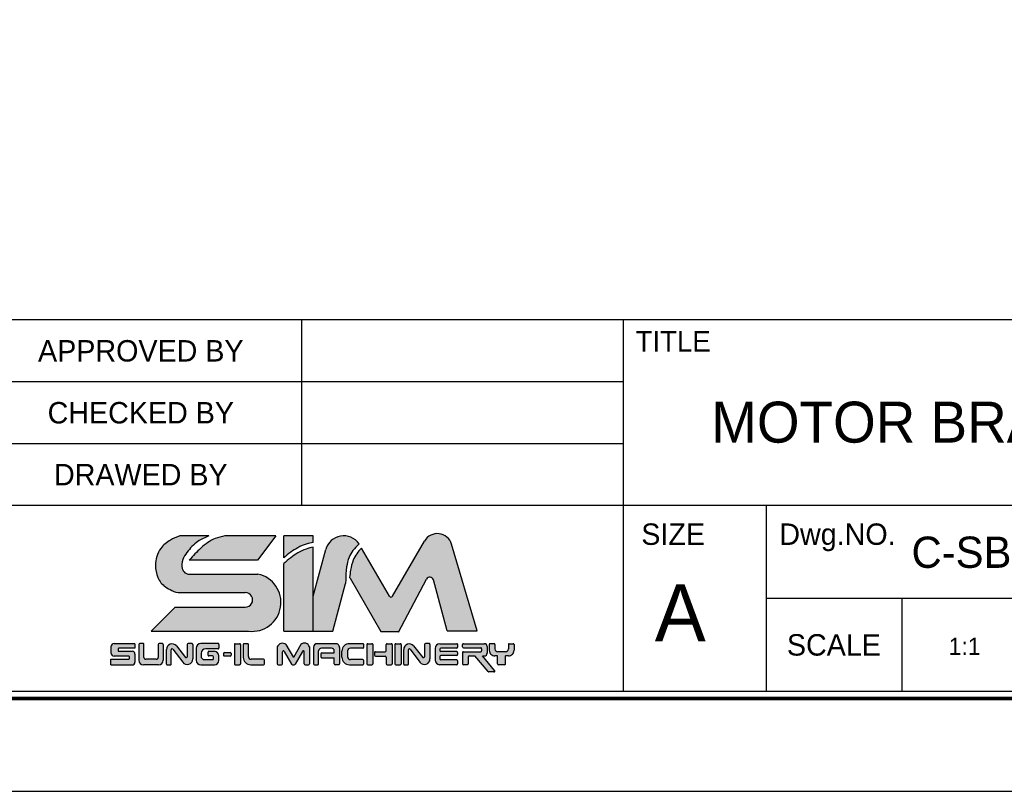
# Model space of a CAD drawing. Header units: millimetres. Extents: x 1047 to 1544, y 653 to 1004.
# Tile 3 of 6: x 1363 to 1478, y 653 to 743. Entities that reach past the tile are written whole.
import ezdxf
from ezdxf.enums import TextEntityAlignment as Align

# ---------------------------------------------------------------- set-up
doc = ezdxf.new("R2010")
doc.units = ezdxf.units.MM
doc.layers.add('Z5', color=7, linetype='Continuous')
doc.layers.add('Z7', color=7, linetype='Continuous')

# ---------------------------------------------------------------- blocks, each defined once
blk = doc.blocks.new('란표제')
h = blk.add_hatch(color=8)
h.dxf.hatch_style = 1
edge = h.paths.add_edge_path()
edge.add_spline(control_points=[(211.586712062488, 14.73767623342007), (211.5979655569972, 15.05995682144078), (211.6173841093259, 15.61607052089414), (211.7789107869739, 16.3460245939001), (212.0883945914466, 16.90037927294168), (212.3712800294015, 17.17334599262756), (212.5211611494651, 17.31797188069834)], knot_values=[0, 0, 0, 0, 0.7435831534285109, 1.283095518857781, 1.707763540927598, 2.186317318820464, 2.186317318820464, 2.186317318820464, 2.186317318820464], degree=3, periodic=0)
edge.add_arc((211.4478182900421, 16.58453128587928), 1.300000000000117, 34.34572044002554, 164.9999999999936)
edge.add_line((210.1921147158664, 16.92099604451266), (209.319017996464, 13.66255472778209))
edge.add_line((209.319017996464, 13.66255472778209), (209.319017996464, 11.2074160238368))
edge.add_line((209.319017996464, 11.2074160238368), (210.6863499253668, 11.2074160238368))
edge.add_line((210.6863499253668, 11.2074160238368), (211.5798839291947, 14.54213032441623))
edge.add_spline(control_points=[(211.5798839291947, 14.5421303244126), (211.5821599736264, 14.60731229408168), (211.5844360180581, 14.67249426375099), (211.586712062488, 14.73767623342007)], knot_values=[2.186317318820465, 2.186317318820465, 2.186317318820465, 2.186317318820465, 2.336708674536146, 2.336708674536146, 2.336708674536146, 2.336708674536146], degree=3, periodic=0)
edge = h.paths.add_edge_path()
edge.add_arc((217.4733307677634, 14.73094655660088), 0.2599999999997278, 14.999999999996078, 152.0936797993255, ccw=False)
edge.add_line((217.7244714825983, 14.79823950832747), (218.681274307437, 11.22740275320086))
edge.add_line((218.681274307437, 11.22740275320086), (220.7932630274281, 11.22740275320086))
edge.add_line((220.7932630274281, 11.22740275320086), (218.9990320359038, 17.29391512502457))
edge.add_arc((218.0017364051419, 16.99895508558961), 1.040000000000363, 16.47610349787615, 150.0000000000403)
edge.add_line((217.101069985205, 17.51895508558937), (214.8678378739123, 13.65088360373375))
edge.add_arc((214.7552545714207, 13.71588360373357), 0.1299999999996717, 210.0000000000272, 330.0000000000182, ccw=False)
edge.add_line((214.642671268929, 13.65088360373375), (212.6921295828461, 17.02932090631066))
edge.add_spline(control_points=[(212.6921295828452, 17.02932090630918), (212.5742457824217, 16.89979221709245), (212.3414632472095, 16.64401477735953), (212.065290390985, 16.12183659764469), (211.9274507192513, 15.54940397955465), (211.8798952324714, 15.13850761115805), (211.8598466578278, 14.96528077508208)], knot_values=[0, 0, 0, 0, 0.523800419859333, 1.034337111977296, 1.752334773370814, 2.275651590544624, 2.275651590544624, 2.275651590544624, 2.275651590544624], degree=3, periodic=0)
edge.add_arc((211.7973139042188, 14.85130860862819), 0.1300000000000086, 30.0000000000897, 61.24788174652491, ccw=False)
edge.add_line((211.9098972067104, 14.91630860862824), (214.0576988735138, 11.19620699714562))
edge.add_line((214.0576988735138, 11.19620699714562), (215.3070704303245, 11.1962069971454))
edge.add_line((215.3070704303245, 11.1962069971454), (217.243565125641, 14.85263365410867))
h = blk.add_hatch(color=150)
h.dxf.hatch_style = 1
edge = h.paths.add_edge_path()
edge.add_spline(control_points=[(207.254885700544, 16.33602195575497), (207.4122922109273, 16.47608683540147), (207.7174809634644, 16.74765264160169), (208.2523540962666, 17.06731062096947), (208.7774405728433, 17.32249890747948), (209.1543874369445, 17.38665720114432), (209.319017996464, 17.41467816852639)], knot_values=[0, 0, 0, 0, 0.6304310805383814, 1.222315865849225, 1.865724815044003, 2.364625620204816, 2.364625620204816, 2.364625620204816, 2.364625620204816], degree=3, periodic=0)
edge.add_line((209.319017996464, 17.41467816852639), (209.319017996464, 17.8749359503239))
edge.add_line((209.319017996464, 17.8749359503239), (207.254885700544, 17.8749359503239))
edge.add_line((207.254885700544, 17.8749359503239), (207.254885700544, 16.33602195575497))
edge = h.paths.add_edge_path()
edge.add_spline(control_points=[(209.319017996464, 17.09505608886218), (209.1507810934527, 17.05636180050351), (208.7718837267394, 16.96921585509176), (208.2430076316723, 16.7021166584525), (207.7228945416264, 16.35351243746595), (207.413543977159, 16.08416408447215), (207.254885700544, 15.9460219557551)], knot_values=[0, 0, 0, 0, 0.5164407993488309, 1.163110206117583, 1.761888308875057, 2.392319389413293, 2.392319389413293, 2.392319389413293, 2.392319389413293], degree=3, periodic=0)
edge.add_line((207.254885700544, 15.9460219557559), (207.254885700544, 11.2074160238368))
edge.add_line((207.254885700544, 11.2074160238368), (209.319017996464, 11.2074160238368))
edge.add_line((209.319017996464, 11.2074160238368), (209.319017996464, 17.09505608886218))
edge = h.paths.add_edge_path()
edge.add_line((205.4485281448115, 15.20675719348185), (200.5646388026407, 15.20675719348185))
edge.add_spline(control_points=[(200.5646388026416, 15.20675719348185), (200.4849448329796, 15.2311278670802), (200.2902893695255, 15.29065413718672), (200.0764048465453, 15.67955931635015), (200.1444277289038, 16.22277553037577), (200.5626230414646, 16.86702953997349), (201.1445093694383, 17.51252125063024), (201.753622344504, 17.7642963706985), (202.0212897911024, 17.8749359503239)], knot_values=[0, 0, 0, 0, 0.2433595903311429, 0.5944147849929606, 1.213183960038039, 1.789398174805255, 2.88702788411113, 3.747486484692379, 3.747486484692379, 3.747486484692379, 3.747486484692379], degree=3, periodic=0)
edge.add_line((202.021289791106, 17.87493595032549), (199.975920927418, 17.87493595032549))
edge.add_spline(control_points=[(199.975920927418, 17.87493595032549), (199.7520550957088, 17.7906646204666), (199.2509278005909, 17.60202188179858), (198.4944564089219, 16.96557093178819), (198.1991549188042, 15.94031959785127), (198.3773366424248, 14.94330619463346), (198.8409946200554, 14.33840604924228), (199.2605940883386, 14.13379854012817), (199.4124566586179, 14.059746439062)], knot_values=[0, 0, 0, 0, 0.550739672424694, 1.232839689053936, 2.19963066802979, 2.850121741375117, 3.513003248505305, 3.888995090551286, 3.888995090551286, 3.888995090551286, 3.888995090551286], degree=3, periodic=0)
edge.add_arc((200.0158996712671, 15.21120487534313), 1.299999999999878, 242.3423855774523, 270.0000000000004)
edge.add_line((200.0158996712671, 13.91120487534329), (204.5640160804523, 13.91120487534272))
edge.add_arc((204.5640160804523, 13.39961279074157), 0.5115920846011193, 270.18688939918, 90, ccw=False)
edge.add_line((204.565684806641, 12.88802342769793), (199.6526393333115, 12.88802342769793))
edge.add_line((199.6526393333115, 12.88802342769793), (197.9720319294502, 11.2074160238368))
edge.add_line((197.9720319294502, 11.2074160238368), (204.7937810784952, 11.2074160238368))
edge.add_arc((205.0304162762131, 13.2219417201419), 2.028376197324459, 263.3004820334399, 78.10426637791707)
edge = h.paths.add_edge_path(flags=17)
edge.add_spline(control_points=[(203.124493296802, 17.8749359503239), (202.8996633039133, 17.82721986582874), (202.2807588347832, 17.69586862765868), (201.4378743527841, 17.06335641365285), (200.9055243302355, 16.48007066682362), (200.6418784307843, 16.19119889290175)], knot_values=[0, 0, 0, 0, 0.6846043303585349, 1.884555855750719, 3.061918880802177, 3.061918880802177, 3.061918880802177, 3.061918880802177], degree=3, periodic=0)
edge.add_line((200.6418784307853, 16.19119889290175), (205.4077128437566, 16.19119889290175))
edge.add_line((205.4077128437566, 16.19119889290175), (206.7038211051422, 17.8749359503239))
edge.add_line((206.7038211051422, 17.8749359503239), (203.124493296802, 17.8749359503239))
h = blk.add_hatch(color=150)
h.dxf.hatch_style = 1
h.paths.add_polyline_path([(196.8398843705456, 9.607704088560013, 0.4142135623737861), (196.644884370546, 9.80270408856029), (195.7199446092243, 9.80270408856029, -0.4142135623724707), (195.6549446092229, 9.867704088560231), (195.654944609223, 9.948566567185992, -0.4142135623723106), (195.7199446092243, 10.0135665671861), (196.8398843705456, 10.0135665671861), (196.8398843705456, 10.3463613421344), (195.3763517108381, 10.34636134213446, 0.4142135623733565), (195.1813517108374, 10.15136134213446), (195.1813517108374, 9.651637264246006, 0.4142135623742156), (195.3763517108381, 9.45663726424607), (196.4043549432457, 9.456637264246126, -0.4142135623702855), (196.4693549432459, 9.391637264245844), (196.4693549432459, 9.314484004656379, -0.4142135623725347), (196.4043549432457, 9.249484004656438), (195.1625882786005, 9.249484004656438), (195.1625882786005, 8.845717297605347), (196.644884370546, 8.845717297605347, 0.4142135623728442), (196.8398843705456, 9.04071729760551)])
h.paths.add_polyline_path([(204.2241152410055, 10.26798301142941, 0.4142135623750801), (204.1591152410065, 10.33298301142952), (203.8636730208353, 10.33298301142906, 0.4142135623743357), (203.7986730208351, 10.26798301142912), (203.7986730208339, 8.929340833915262, 0.4142135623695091), (203.8636730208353, 8.864340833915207), (204.1591152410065, 8.864340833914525, 0.4142135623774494), (204.2241152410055, 8.929340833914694)])
h.paths.add_polyline_path([(207.1653805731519, 9.763626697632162, -0.7673269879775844), (207.2866722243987, 9.796126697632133), (207.8058751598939, 8.896840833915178, 0.2679491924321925), (207.8621668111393, 8.864340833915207), (207.9913022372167, 8.864340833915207, 0.2679491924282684), (208.0475938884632, 8.896840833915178), (208.5667968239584, 9.796126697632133, -0.7673269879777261), (208.6880884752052, 9.763626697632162), (208.6880884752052, 8.929340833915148, 0.4142135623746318), (208.7530884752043, 8.864340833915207), (208.9903602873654, 8.864340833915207, 0.4142135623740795), (209.0553602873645, 8.929340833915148), (209.0553602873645, 10.10884705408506, 0.5572135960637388), (208.4489020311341, 10.2713470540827), (207.9267345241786, 9.366926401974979), (207.4045670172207, 10.27134705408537, 0.5198906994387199), (206.7981087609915, 10.10884705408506), (206.7981087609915, 8.929340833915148, 0.4142135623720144), (206.8631087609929, 8.864340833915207), (207.1003805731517, 8.864340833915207, 0.414213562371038), (207.1653805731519, 8.929340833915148)])
h = blk.add_hatch(color=251)
h.dxf.hatch_style = 1
h.paths.add_polyline_path([(203.5669230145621, 9.653807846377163, 0.4142135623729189), (203.5019230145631, 9.718807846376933), (203.0985386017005, 9.718807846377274, 0.4142135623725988), (203.0335386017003, 9.653807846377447), (203.0335386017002, 9.535083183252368, 0.4142135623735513), (203.0985386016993, 9.470083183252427), (203.5019230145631, 9.470083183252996, 0.4142135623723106), (203.5669230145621, 9.535083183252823)])
h.paths.add_polyline_path([(198.8155383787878, 9.170717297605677), (198.8155383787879, 10.28136134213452, 0.4142135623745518), (198.7505383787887, 10.34636134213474), (198.5312483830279, 10.34636134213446, 0.4142135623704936), (198.4662483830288, 10.28136134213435), (198.4662483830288, 9.374979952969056, -0.4142135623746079), (198.3362483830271, 9.244979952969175), (197.6035467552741, 9.244979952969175, -0.4142135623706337), (197.4735467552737, 9.374979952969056), (197.4735467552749, 10.28136134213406, 0.4142135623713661), (197.4085467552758, 10.34636134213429), (197.173220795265, 10.3463613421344, 0.4142135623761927), (197.1082207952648, 10.28136134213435), (197.1082207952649, 9.170717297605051, 0.4142135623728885), (197.4332207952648, 8.845717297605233), (198.490538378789, 8.845717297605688, 0.4142135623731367)])
h.paths.add_polyline_path([(200.8836941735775, 9.265258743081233), (200.8836941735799, 10.28136134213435, 0.4142135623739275), (200.8186941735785, 10.3463613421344), (200.5662103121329, 10.34636134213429, 0.4142135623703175), (200.5012103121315, 10.28136134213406), (200.5012103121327, 9.419089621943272, -0.7053166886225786), (200.385850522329, 9.377993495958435), (199.7365529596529, 10.17365216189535, 0.7053166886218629), (199.0443942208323, 9.927075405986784), (199.0443942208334, 8.91071729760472, 0.4142135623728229), (199.1093942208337, 8.845717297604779), (199.3056264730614, 8.84571729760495, 0.4142135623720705), (199.3706264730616, 8.910717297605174), (199.3706264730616, 9.904828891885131, -0.7182104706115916), (199.4873633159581, 9.944177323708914), (200.1832731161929, 9.02916815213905, 0.7182104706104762)])
h.paths.add_polyline_path([(202.7217367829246, 9.170717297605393), (202.7217367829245, 9.475145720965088, 0.414213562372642), (202.3967367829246, 9.80014572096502), (202.0179389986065, 9.800145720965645, 0.414213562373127), (201.9529389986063, 9.735145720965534), (201.9529389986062, 9.538394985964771, 0.4142135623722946), (202.0179389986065, 9.47339498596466), (202.273324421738, 9.473394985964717, -0.4142135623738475), (202.3383244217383, 9.40839498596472), (202.3383244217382, 9.281672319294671, -0.414213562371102), (202.273324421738, 9.21667231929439), (201.7241999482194, 9.21667231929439, -0.4142135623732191), (201.4641999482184, 9.476672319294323), (201.4641999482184, 9.652153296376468, -0.4142135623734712), (201.7891999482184, 9.977153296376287), (202.6567367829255, 9.97715329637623, 0.4142135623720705), (202.7217367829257, 10.04215329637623), (202.7217367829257, 10.2813613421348, 0.4142135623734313), (202.6567367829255, 10.3463613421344), (201.4565649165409, 10.3463613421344, 0.4142135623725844), (201.1315649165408, 10.02136134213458), (201.1315649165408, 9.170717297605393, 0.4142135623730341), (201.4565649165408, 8.845717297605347), (202.3967367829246, 8.845717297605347, 0.4142135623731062)])
h.paths.add_polyline_path([(205.9125890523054, 9.174990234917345, 0.4142135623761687), (205.8475890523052, 9.23999023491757), (204.9759224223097, 9.23999023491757, -0.4142135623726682), (204.7809224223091, 9.434990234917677), (204.7809224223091, 10.26798301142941, 0.4142135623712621), (204.7159224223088, 10.33298301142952), (204.4844112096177, 10.33298301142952, 0.4142135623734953), (204.4194112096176, 10.26798301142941), (204.4194112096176, 9.38434083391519, 0.4142135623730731), (204.9394112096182, 8.864340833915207), (205.8475890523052, 8.864340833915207, 0.4142135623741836), (205.9125890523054, 8.929340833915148)])
h.paths.add_polyline_path([(209.694731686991, 9.823725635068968, -0.4142135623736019), (209.8897316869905, 10.01872563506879), (210.5938065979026, 10.0187256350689, -0.4142135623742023), (210.7888065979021, 9.823725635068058), (210.7888065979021, 9.69676070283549), (209.9214226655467, 9.696760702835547, 0.4142135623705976), (209.8564226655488, 9.631760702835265), (209.8564226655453, 9.40577132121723, 0.41421356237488), (209.9214226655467, 9.340771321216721), (210.7888065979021, 9.34077132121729), (210.7888065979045, 8.929340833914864, 0.4142135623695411), (210.8538065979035, 8.864340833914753), (211.0838216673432, 8.86434083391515, 0.4142135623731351), (211.1488216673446, 8.929340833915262), (211.1488216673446, 10.07298301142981, 0.4142135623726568), (210.8888216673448, 10.33298301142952), (209.5973415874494, 10.33298301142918, 0.4142135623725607), (209.337341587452, 10.07298301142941), (209.337341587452, 8.929340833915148, 0.4142135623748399), (209.4023415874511, 8.864340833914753), (209.6297316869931, 8.864340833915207, 0.4142135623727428), (209.694731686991, 8.929340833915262)])
h.paths.add_polyline_path([(212.8488973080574, 9.150598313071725, 0.4142135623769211), (212.7838973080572, 9.21559831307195), (211.9150975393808, 9.215598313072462, -0.4142135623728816), (211.7200975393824, 9.410598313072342), (211.7200975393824, 9.825681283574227, -0.4142135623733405), (211.9150975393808, 10.02068128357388), (212.7838973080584, 10.02068128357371, 0.4142135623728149), (212.8488973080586, 10.08568128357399), (212.8488973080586, 10.26798301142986, 0.4142135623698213), (212.7838973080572, 10.33298301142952), (211.8480273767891, 10.33298301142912, 0.414213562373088), (211.3280273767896, 9.812983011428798), (211.3280273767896, 9.384340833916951, 0.4142135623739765), (211.8480273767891, 8.864340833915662), (212.7838973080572, 8.864340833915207, 0.4142135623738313), (212.8488973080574, 8.929340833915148)])
h.paths.add_polyline_path([(213.492579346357, 10.26798301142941, 0.41421356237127), (213.4275793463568, 10.33298301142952), (213.1321371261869, 10.33298301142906, 0.414213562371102), (213.0671371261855, 10.26798301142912), (213.0671371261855, 8.929340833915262, 0.4142135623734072), (213.1321371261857, 8.864340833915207), (213.4275793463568, 8.864340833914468, 0.4142135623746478), (213.492579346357, 8.929340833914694)])
h.paths.add_polyline_path([(214.8456035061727, 10.26798301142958, 0.4142135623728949), (214.7806035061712, 10.33298301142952), (214.4851612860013, 10.33298301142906, 0.4142135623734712), (214.4201612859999, 10.26798301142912), (214.4201612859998, 9.839948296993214, -0.4142135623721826), (214.3551612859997, 9.774948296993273), (213.676330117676, 9.774948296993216, 0.4142135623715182), (213.6113301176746, 9.709948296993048), (213.6113301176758, 9.520356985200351, 0.4142135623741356), (213.676330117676, 9.455356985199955), (214.3551612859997, 9.45535698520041, -0.4142135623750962), (214.4201612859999, 9.390356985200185), (214.4201612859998, 8.929340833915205, 0.4142135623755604), (214.4851612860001, 8.864340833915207), (214.7806035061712, 8.864340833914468, 0.414213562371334), (214.8456035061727, 8.929340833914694)])
h.paths.add_polyline_path([(215.4624624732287, 10.26798301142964, 0.4142135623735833), (215.3974624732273, 10.33298301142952), (215.1020202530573, 10.33298301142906, 0.414213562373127), (215.0370202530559, 10.26798301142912), (215.0370202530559, 8.929340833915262, 0.4142135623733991), (215.1020202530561, 8.864340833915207), (215.3974624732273, 8.864340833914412, 0.4142135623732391), (215.4624624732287, 8.929340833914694)])
h.paths.add_polyline_path([(216.339469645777, 10.17365216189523, 0.7053166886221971), (215.6473109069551, 9.927075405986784), (215.6473109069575, 8.91071729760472, 0.4142135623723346), (215.7123109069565, 8.845717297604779), (215.9085431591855, 8.84571729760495, 0.4142135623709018), (215.9735431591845, 8.910717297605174), (215.9735431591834, 9.904828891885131, -0.7182104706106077), (216.0902800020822, 9.944177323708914), (216.7861898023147, 9.02916815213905, 0.7182104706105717), (217.4866108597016, 9.265258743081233), (217.4866108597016, 10.28136134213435, 0.4142135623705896), (217.4216108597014, 10.3463613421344), (217.1691269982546, 10.34636134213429, 0.4142135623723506), (217.1041269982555, 10.28136134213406), (217.1041269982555, 9.419089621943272, -0.7053166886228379), (216.9887672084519, 9.377993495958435)])
h.paths.add_polyline_path([(219.420415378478, 10.26798301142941, 0.4142135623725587), (219.3554153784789, 10.33298301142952), (218.1709172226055, 10.33298301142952, 0.4142135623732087), (217.8459172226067, 10.00798301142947), (217.8459172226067, 9.189340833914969, 0.4142135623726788), (218.1709172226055, 8.864340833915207), (219.3554153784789, 8.864340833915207, 0.4142135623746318), (219.420415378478, 8.929340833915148), (219.420415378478, 9.143462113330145, 0.4142135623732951), (219.3554153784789, 9.208462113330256), (218.2404718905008, 9.208462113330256, -0.4142135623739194), (218.1754718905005, 9.273462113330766), (218.1754718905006, 9.438182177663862, -0.4142135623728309), (218.240471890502, 9.503182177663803), (219.3554153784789, 9.50318217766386, 0.414213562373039), (219.420415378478, 9.568182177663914), (219.420415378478, 9.728365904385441, 0.4142135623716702), (219.3554153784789, 9.793365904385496), (218.240471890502, 9.793365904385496, -0.4142135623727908), (218.1754718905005, 9.858365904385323), (218.1754718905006, 9.955071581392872, -0.4142135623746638), (218.2404718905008, 10.02007158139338), (219.3554153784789, 10.02007158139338, 0.4142135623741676), (219.420415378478, 10.08507158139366)])
h.paths.add_polyline_path([(221.4898233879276, 10.13798301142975, 0.4142135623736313), (221.2948233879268, 10.3329830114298), (219.8352710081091, 10.33298301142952, 0.4142135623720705), (219.7702710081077, 10.26798301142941), (219.7702710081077, 10.10677544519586, 0.414213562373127), (219.8352710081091, 10.04177544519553), (221.0336939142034, 10.0417754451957, -0.4142135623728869), (221.0986939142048, 9.976775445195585), (221.0986939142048, 9.837352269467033, -0.4142135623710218), (221.0336939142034, 9.772352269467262), (219.8352710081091, 9.772352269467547, 0.4142135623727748), (219.7702710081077, 9.707352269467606), (219.7702710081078, 8.929340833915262, 0.4142135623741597), (219.8352710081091, 8.864340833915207), (220.0926108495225, 8.864340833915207, 0.4142135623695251), (220.1576108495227, 8.929340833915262), (220.1576108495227, 9.414242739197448, -0.4142135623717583), (220.2226108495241, 9.479242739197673), (220.6306965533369, 9.479242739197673), (221.5531320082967, 8.379926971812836, 0.2216946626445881), (221.6029248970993, 8.356708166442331), (221.9552971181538, 8.35670816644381, 0.637070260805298), (222.0050900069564, 8.46348936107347), (221.1527717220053, 9.479242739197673), (221.2948233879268, 9.479242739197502, 0.414213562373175), (221.4898233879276, 9.674242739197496)])
h.paths.add_polyline_path([(223.366210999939, 9.869242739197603), (223.366210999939, 10.26798301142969, 0.4142135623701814), (223.3012109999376, 10.33298301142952), (223.0343925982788, 10.33298301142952, 0.4142135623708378), (222.9693925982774, 10.26798301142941), (222.9693925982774, 9.96735226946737, -0.4142135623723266), (222.7743925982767, 9.772352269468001), (222.2290342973, 9.772352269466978, -0.4142135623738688), (222.034034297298, 9.967352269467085), (222.034034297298, 10.26798301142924, 0.4142135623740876), (221.969034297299, 10.33298301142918), (221.7022158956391, 10.33298301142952, 0.4142135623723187), (221.63721589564, 10.26798301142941), (221.63721589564, 9.869242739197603, 0.4142135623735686), (222.0272158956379, 9.479242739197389), (222.9762109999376, 9.479242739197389, 0.4142135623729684)])
h.paths.add_polyline_path([(222.7748939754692, 9.479242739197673), (222.2133923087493, 9.479242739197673), (222.2133923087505, 8.929340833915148, 0.4142135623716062), (222.2783923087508, 8.864340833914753), (222.7098939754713, 8.864340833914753, 0.4142135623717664), (222.7748939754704, 8.929340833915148)])
for p, q in [((202.0212897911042, 17.87493595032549), (199.975920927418, 17.87493595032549)), ((206.7038211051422, 17.8749359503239), (203.124493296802, 17.8749359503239)), ((206.7038211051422, 17.8749359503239), (205.4077128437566, 16.19119889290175)), ((209.319017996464, 17.8749359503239), (207.254885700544, 17.8749359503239)), ((207.254885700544, 16.33602195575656), (207.254885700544, 17.8749359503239)), ((209.319017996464, 17.41467816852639), (209.319017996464, 17.8749359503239)), ((214.8678378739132, 13.65088360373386), (217.101069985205, 17.51895508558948)), ((220.7932630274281, 11.22740275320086), (218.9990320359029, 17.29391512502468)), ((209.319017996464, 11.2074160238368), (209.319017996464, 17.09505608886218)), ((209.319017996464, 13.66255472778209), (210.1921147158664, 16.92099604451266)), ((214.6426712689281, 13.65088360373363), (212.692129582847, 17.02932090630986)), ((205.4077128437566, 16.19119889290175), (200.6418784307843, 16.19119889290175)), ((207.254885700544, 11.2074160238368), (207.254885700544, 15.94602195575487)), ((200.5646388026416, 15.20675719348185), (205.4485281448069, 15.20675719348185)), ((210.6863499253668, 11.2074160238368), (211.5798839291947, 14.54213032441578)), ((211.9098972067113, 14.91630860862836), (214.0576988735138, 11.19620699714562)), ((215.2814177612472, 11.14777045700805), (217.2435651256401, 14.8526336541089)), ((218.681274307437, 11.22740275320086), (217.7244714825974, 14.79823950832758)), ((200.0158996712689, 13.91120487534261), (204.5640160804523, 13.91120487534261)), ((199.6526393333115, 12.88802342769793), (197.9720319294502, 11.20741602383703)), ((199.6526393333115, 12.88802342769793), (204.5623473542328, 12.88802342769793)), ((197.9720319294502, 11.2074160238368), (204.7937810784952, 11.2074160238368)), ((207.254885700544, 11.2074160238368), (209.319017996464, 11.2074160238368)), ((209.319017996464, 11.2074160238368), (210.6863499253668, 11.2074160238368)), ((214.0576988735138, 11.19620699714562), (215.2814177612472, 11.1962069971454)), ((218.681274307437, 11.22740275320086), (220.7932630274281, 11.22740275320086)), ((195.3763517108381, 10.3463613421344), (196.8398843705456, 10.3463613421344)), ((197.4085467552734, 10.3463613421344), (197.173220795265, 10.3463613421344)), ((198.7505383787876, 10.3463613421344), (198.5312483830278, 10.3463613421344)), ((200.8186941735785, 10.3463613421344), (200.5662103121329, 10.3463613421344)), ((202.6567367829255, 10.3463613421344), (201.4565649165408, 10.3463613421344)), ((217.4216108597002, 10.3463613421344), (217.1691269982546, 10.3463613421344)), ((195.1813517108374, 9.651637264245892), (195.1813517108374, 10.15136134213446)), ((195.6549446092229, 9.948566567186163), (195.6549446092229, 9.867704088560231)), ((196.8398843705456, 10.0135665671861), (195.7199446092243, 10.0135665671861)), ((195.7199446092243, 9.80270408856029), (196.644884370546, 9.80270408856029)), ((196.8398843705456, 10.32175464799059), (196.8398843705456, 10.0135665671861)), ((197.1082207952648, 10.28136134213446), (197.1082207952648, 9.170717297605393)), ((197.4735467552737, 9.37497995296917), (197.4735467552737, 10.28136134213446)), ((198.4662483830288, 10.28136134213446), (198.4662483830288, 9.37497995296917)), ((198.8155383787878, 10.28136134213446), (198.8155383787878, 9.170717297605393)), ((199.0443942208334, 8.910717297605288), (199.0443942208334, 9.92707540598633)), ((199.3706264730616, 8.910717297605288), (199.3706264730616, 9.904828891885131)), ((199.4873633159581, 9.944177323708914), (200.1832731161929, 9.029168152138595)), ((199.7365529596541, 10.17365216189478), (200.3858505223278, 9.377993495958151)), ((200.5012103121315, 10.28136134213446), (200.5012103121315, 9.419089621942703)), ((200.8836941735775, 10.28136134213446), (200.8836941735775, 9.265258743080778)), ((201.1315649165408, 10.02136134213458), (201.1315649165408, 9.170717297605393)), ((201.4641999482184, 9.652153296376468), (201.4641999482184, 9.476672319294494)), ((202.6567367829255, 9.977153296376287), (201.7891999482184, 9.977153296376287)), ((201.9529389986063, 9.538394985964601), (201.9529389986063, 9.735145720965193)), ((202.0179389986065, 9.800145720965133), (202.3967367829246, 9.800145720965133)), ((202.7217367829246, 10.28136134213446), (202.7217367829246, 10.04215329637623)), ((202.7217367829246, 10.28136134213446), (202.7217367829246, 10.04215329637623)), ((203.0335386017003, 9.653807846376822), (203.0335386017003, 9.535083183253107)), ((203.0985386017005, 9.718807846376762), (203.5019230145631, 9.718807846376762)), ((203.5669230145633, 9.653807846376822), (203.5669230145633, 9.535083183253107)), ((203.7986730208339, 10.26798301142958), (203.7986730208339, 8.929340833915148)), ((203.8636730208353, 10.33298301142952), (204.1591152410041, 10.33298301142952)), ((204.2241152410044, 10.26798301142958), (204.2241152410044, 8.929340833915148)), ((204.4194112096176, 10.26798301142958), (204.4194112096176, 9.38434083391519)), ((204.7159224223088, 10.33298301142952), (204.4844112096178, 10.33298301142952)), ((204.7809224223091, 9.434990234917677), (204.7809224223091, 10.26798301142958)), ((206.7981087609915, 10.10884705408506), (206.7981087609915, 8.929340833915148)), ((207.1653805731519, 8.929340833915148), (207.1653805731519, 9.763626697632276)), ((207.2866722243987, 9.796126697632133), (207.8058751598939, 8.896840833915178)), ((207.4045670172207, 10.27134705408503), (207.9267345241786, 9.366926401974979)), ((208.4489020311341, 10.27134705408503), (207.9267345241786, 9.366926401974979)), ((208.5667968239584, 9.796126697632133), (208.0475938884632, 8.896840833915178)), ((208.6880884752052, 8.929340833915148), (208.6880884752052, 9.763626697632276)), ((209.0553602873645, 10.10884705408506), (209.0553602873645, 8.929340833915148)), ((209.3373415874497, 10.07298301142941), (209.3373415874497, 8.929340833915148)), ((210.8888216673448, 10.33298301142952), (209.5973415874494, 10.33298301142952)), ((209.694731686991, 8.929340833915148), (209.694731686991, 9.823725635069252)), ((210.5938065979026, 10.01872563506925), (209.8897316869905, 10.01872563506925)), ((209.9214226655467, 9.69676070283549), (210.7888065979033, 9.69676070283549)), ((210.7888065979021, 9.69676070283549), (210.7888065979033, 9.823725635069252)), ((211.1488216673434, 10.07298301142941), (211.1488216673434, 8.929340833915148)), ((211.3280273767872, 9.38434083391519), (211.3280273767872, 9.812983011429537)), ((211.7200975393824, 9.82568128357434), (211.7200975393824, 9.410598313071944)), ((212.7838973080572, 10.33298301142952), (211.8480273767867, 10.33298301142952)), ((212.7838973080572, 10.02068128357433), (211.9150975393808, 10.02068128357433)), ((212.8488973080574, 10.08568128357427), (212.8488973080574, 10.26798301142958)), ((213.0671371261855, 10.26798301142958), (213.0671371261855, 8.929340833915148)), ((213.1321371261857, 10.33298301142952), (213.4275793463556, 10.33298301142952)), ((213.492579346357, 10.26798301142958), (213.492579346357, 8.929340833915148)), ((213.6113301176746, 9.709948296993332), (213.6113301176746, 9.520356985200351)), ((213.676330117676, 9.774948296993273), (214.3551612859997, 9.774948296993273)), ((214.4201612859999, 9.839948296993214), (214.4201612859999, 10.26798301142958)), ((214.4851612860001, 10.33298301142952), (214.7806035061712, 10.33298301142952)), ((214.8456035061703, 10.26798301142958), (214.8456035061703, 8.929340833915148)), ((215.0370202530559, 10.26798301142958), (215.0370202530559, 8.929340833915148)), ((215.1020202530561, 10.33298301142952), (215.3974624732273, 10.33298301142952)), ((215.4624624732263, 10.26798301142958), (215.4624624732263, 8.929340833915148)), ((215.6473109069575, 8.910717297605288), (215.6473109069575, 9.92707540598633)), ((215.9735431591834, 8.910717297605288), (215.9735431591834, 9.904828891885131)), ((216.0902800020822, 9.944177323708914), (216.7861898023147, 9.029168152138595)), ((216.339469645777, 10.17365216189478), (216.9887672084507, 9.377993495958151)), ((217.1041269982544, 10.28136134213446), (217.1041269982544, 9.419089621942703)), ((217.4866108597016, 10.28136134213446), (217.4866108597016, 9.265258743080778)), ((217.8459172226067, 10.00798301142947), (217.8459172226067, 9.189340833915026)), ((218.1709172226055, 10.33298301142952), (219.3554153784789, 10.33298301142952)), ((218.1754718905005, 9.955071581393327), (218.1754718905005, 9.858365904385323)), ((219.3554153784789, 10.02007158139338), (218.2404718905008, 10.02007158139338)), ((219.3554153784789, 9.793365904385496), (218.240471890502, 9.793365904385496)), ((219.420415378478, 10.26798301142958), (219.420415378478, 10.08507158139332)), ((219.420415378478, 9.728365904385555), (219.420415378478, 9.568182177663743)), ((219.7702710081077, 10.10677544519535), (219.7702710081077, 10.26798301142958)), ((219.7702710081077, 9.707352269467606), (219.7702710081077, 8.929340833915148)), ((219.835271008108, 10.33298301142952), (221.2948233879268, 10.33298301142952)), ((219.835271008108, 10.04177544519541), (221.0336939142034, 10.04177544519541)), ((219.835271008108, 9.772352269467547), (221.0336939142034, 9.772352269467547)), ((221.0986939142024, 9.976775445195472), (221.0986939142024, 9.837352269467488)), ((221.4898233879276, 10.13798301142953), (221.4898233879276, 9.67424273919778)), ((221.63721589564, 10.26798301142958), (221.63721589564, 9.869242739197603)), ((221.969034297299, 10.33298301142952), (221.7022158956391, 10.33298301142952)), ((222.034034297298, 10.26798301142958), (222.034034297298, 9.967352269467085)), ((222.7743925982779, 9.772352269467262), (222.2290342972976, 9.772352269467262)), ((222.9693925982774, 10.26798301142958), (222.9693925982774, 9.967352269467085)), ((223.0343925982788, 10.33298301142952), (223.3012109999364, 10.33298301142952)), ((223.3662109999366, 10.26798301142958), (223.3662109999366, 9.869242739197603)), ((195.1625882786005, 8.845717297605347), (195.1625882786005, 9.249484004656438)), ((195.1625882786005, 9.249484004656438), (196.4043549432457, 9.249484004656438)), ((196.4043549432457, 9.45663726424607), (195.3763517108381, 9.45663726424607)), ((196.4693549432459, 9.314484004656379), (196.4693549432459, 9.391637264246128)), ((196.8398843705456, 9.607704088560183), (196.8398843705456, 9.04071729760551)), ((198.3362483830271, 9.244979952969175), (197.6035467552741, 9.244979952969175)), ((201.7241999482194, 9.21667231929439), (202.273324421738, 9.21667231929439)), ((202.273324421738, 9.47339498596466), (202.0179389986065, 9.47339498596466)), ((202.3383244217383, 9.28167231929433), (202.3383244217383, 9.40839498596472)), ((202.7217367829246, 9.170717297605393), (202.7217367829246, 9.475145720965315)), ((203.5019230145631, 9.470083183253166), (203.0985386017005, 9.470083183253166)), ((205.8475890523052, 9.23999023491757), (204.9759224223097, 9.23999023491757)), ((205.9125890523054, 8.929340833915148), (205.9125890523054, 9.17499023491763)), ((209.8564226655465, 9.63176070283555), (209.8564226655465, 9.40577132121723)), ((209.9214226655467, 9.34077132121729), (210.7888065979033, 9.34077132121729)), ((210.7888065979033, 8.929340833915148), (210.7888065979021, 9.34077132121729)), ((212.783897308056, 9.21559831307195), (211.9150975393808, 9.21559831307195)), ((212.8488973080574, 8.929340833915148), (212.8488973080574, 9.15059831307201)), ((213.676330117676, 9.45535698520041), (214.3551612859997, 9.45535698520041)), ((214.4201612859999, 9.39035698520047), (214.4201612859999, 8.929340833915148)), ((218.1754718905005, 9.438182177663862), (218.1754718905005, 9.273462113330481)), ((219.3554153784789, 9.503182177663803), (218.240471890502, 9.503182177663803)), ((219.3554153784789, 9.208462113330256), (218.2404718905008, 9.208462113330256)), ((219.420415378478, 9.143462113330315), (219.420415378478, 8.929340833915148)), ((220.1576108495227, 9.414242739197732), (220.1576108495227, 8.929340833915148)), ((220.2226108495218, 9.479242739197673), (220.6306965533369, 9.479242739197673)), ((221.5531320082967, 8.379926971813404), (220.6306965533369, 9.479242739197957)), ((221.1527717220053, 9.479242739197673), (221.2948233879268, 9.479242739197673)), ((222.0050900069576, 8.463489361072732), (221.1527717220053, 9.479242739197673)), ((222.2133923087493, 9.479242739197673), (222.0272158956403, 9.479242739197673)), ((222.2133923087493, 8.929340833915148), (222.2133923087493, 9.479242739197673)), ((222.9762109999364, 9.479242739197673), (222.7748939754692, 9.479242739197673)), ((222.7748939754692, 8.929340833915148), (222.7748939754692, 9.479242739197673)), ((195.1625882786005, 8.845717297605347), (196.644884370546, 8.845717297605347)), ((198.490538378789, 8.845717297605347), (197.4332207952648, 8.845717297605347)), ((199.1093942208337, 8.845717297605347), (199.3056264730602, 8.845717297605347)), ((201.4565649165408, 8.845717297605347), (202.3967367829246, 8.845717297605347)), ((203.8636730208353, 8.864340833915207), (204.1591152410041, 8.864340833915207)), ((204.9394112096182, 8.864340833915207), (205.8475890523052, 8.864340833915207)), ((206.8631087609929, 8.864340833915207), (207.1003805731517, 8.864340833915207)), ((207.8621668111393, 8.864340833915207), (207.9913022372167, 8.864340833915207)), ((208.7530884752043, 8.864340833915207), (208.9903602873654, 8.864340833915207)), ((209.4023415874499, 8.864340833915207), (209.6297316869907, 8.864340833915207)), ((211.0838216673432, 8.864340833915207), (210.8538065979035, 8.864340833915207)), ((211.8480273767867, 8.864340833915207), (212.783897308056, 8.864340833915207)), ((213.1321371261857, 8.864340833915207), (213.4275793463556, 8.864340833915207)), ((214.4851612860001, 8.864340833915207), (214.7806035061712, 8.864340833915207)), ((215.1020202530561, 8.864340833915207), (215.3974624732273, 8.864340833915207)), ((215.7123109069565, 8.845717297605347), (215.9085431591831, 8.845717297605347)), ((219.3554153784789, 8.864340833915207), (218.1709172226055, 8.864340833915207)), ((220.0926108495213, 8.864340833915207), (219.835271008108, 8.864340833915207)), ((221.9552971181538, 8.356708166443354), (221.6029248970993, 8.356708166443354)), ((222.709893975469, 8.864340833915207), (222.2783923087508, 8.864340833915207))]:
    blk.add_line(p, q)
for centre, radius, start, end in [((218.0017364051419, 16.99895508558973), 1.04, 16.47610349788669, 149.9999999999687), ((211.4478182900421, 16.58453128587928), 1.3, 34.3457204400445, 165.0000000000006), ((205.0304162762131, 13.2219417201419), 2.028376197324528, 263.3004820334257, 78.10426637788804), ((211.7973139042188, 14.8513086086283), 0.13, 30.00000000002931, 61.24788175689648), ((217.4733307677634, 14.73094655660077), 0.26, 14.99999999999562, 152.0936797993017), ((200.0158996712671, 15.21120487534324), 1.3, 242.342385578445, 270), ((204.5640160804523, 13.39961279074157), 0.5115920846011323, 269.813110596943, 90), ((214.7552545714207, 13.71588360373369), 0.13, 210.0000000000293, 329.9999999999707), ((195.3763517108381, 10.15136134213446), 0.195, 90, 180), ((197.173220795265, 10.28136134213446), 0.065, 90, 180), ((197.4085467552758, 10.28136134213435), 0.065, 0, 90.00000000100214), ((198.5312483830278, 10.28136134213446), 0.065, 90, 180), ((198.7505383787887, 10.2813613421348), 0.065, 0, 90.00000000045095), ((200.5662103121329, 10.28136134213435), 0.065, 90.00000000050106, 180), ((200.8186941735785, 10.28136134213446), 0.065, 0, 90.00000000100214), ((201.4565649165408, 10.02136134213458), 0.325, 90, 180), ((202.6567367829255, 10.28136134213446), 0.065, 0, 90.00000000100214), ((207.1583587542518, 9.977292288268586), 0.3835188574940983, 50.0609962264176, 159.9390037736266), ((208.7018605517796, 10.0024845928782), 0.3691544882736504, 16.74570727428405, 133.254292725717), ((217.1691269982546, 10.28136134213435), 0.065, 90.00000000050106, 180), ((217.4216108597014, 10.28136134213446), 0.065, 0, 90.00000000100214), ((195.3763517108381, 9.651637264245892), 0.195, 180, 270), ((195.7199446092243, 9.948566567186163), 0.065, 90, 180), ((195.7199446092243, 9.867704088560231), 0.065, 180, 270), ((196.644884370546, 9.607704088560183), 0.195, 0, 90), ((199.4343942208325, 9.927075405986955), 0.39, 39.21617813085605, 180), ((199.4356264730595, 9.904828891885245), 0.065, 37.25478689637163, 180), ((201.7891999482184, 9.652153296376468), 0.325, 90, 180), ((202.0179389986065, 9.735145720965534), 0.065, 90, 180), ((202.3967367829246, 9.475145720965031), 0.325, 0, 90), ((202.6567367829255, 10.04215329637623), 0.065, 269.9999999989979, 0), ((203.0985386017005, 9.653807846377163), 0.065, 90, 180), ((203.5019230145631, 9.653807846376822), 0.065, 0, 90), ((203.8636730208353, 10.26798301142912), 0.065, 90.00000000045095, 180), ((204.1591152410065, 10.26798301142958), 0.065, 0, 90.00000000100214), ((204.4844112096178, 10.26798301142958), 0.065, 90, 180), ((204.7159224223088, 10.26798301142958), 0.065, 0, 90), ((207.2303805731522, 9.763626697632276), 0.065, 30.00000000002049, 180), ((208.6230884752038, 9.763626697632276), 0.065, 0, 149.9999999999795), ((209.5973415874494, 10.0729830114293), 0.26, 90.00000000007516, 180), ((209.8897316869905, 9.823725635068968), 0.195, 90, 180), ((209.9214226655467, 9.63176070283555), 0.065, 90.00000000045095, 180), ((210.5938065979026, 9.823725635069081), 0.195, 0, 89.99999999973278), ((210.8888216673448, 10.07298301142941), 0.26, 0, 90.00000000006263), ((211.8480273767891, 9.812983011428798), 0.52, 90.00000000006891, 180), ((211.9150975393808, 9.825681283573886), 0.195, 90, 180), ((212.7838973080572, 10.26798301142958), 0.065, 0, 90.00000000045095), ((212.7838973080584, 10.08568128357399), 0.065, 269.9999999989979, 0), ((213.1321371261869, 10.26798301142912), 0.065, 90.00000000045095, 180), ((213.4275793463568, 10.26798301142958), 0.065, 0, 90.00000000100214), ((213.676330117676, 9.709948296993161), 0.065, 90, 180), ((214.3551612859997, 9.839948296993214), 0.065, 270, 0), ((214.4851612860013, 10.26798301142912), 0.065, 90.00000000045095, 180), ((214.7806035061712, 10.26798301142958), 0.065, 0, 90.00000000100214), ((215.1020202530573, 10.26798301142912), 0.065, 90.00000000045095, 180), ((215.3974624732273, 10.26798301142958), 0.065, 0, 90.00000000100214), ((216.0373109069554, 9.927075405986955), 0.39, 39.21617813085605, 180), ((216.0385431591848, 9.904828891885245), 0.065, 37.25478689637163, 180), ((218.1709172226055, 10.00798301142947), 0.325, 90, 180), ((218.2404718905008, 9.95507158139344), 0.065, 90, 180), ((218.240471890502, 9.858365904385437), 0.065, 180, 270), ((219.3554153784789, 10.26798301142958), 0.065, 0, 90), ((219.3554153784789, 10.08507158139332), 0.065, 270, 0), ((219.3554153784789, 9.728365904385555), 0.065, 0, 90), ((219.8352710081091, 10.26798301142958), 0.065, 90.00000000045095, 180), ((219.8352710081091, 10.10677544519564), 0.065, 180, 269.9999999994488), ((219.8352710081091, 9.707352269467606), 0.065, 90.00000000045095, 180), ((221.0336939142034, 9.976775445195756), 0.065, 0, 90.00000000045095), ((221.0336939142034, 9.837352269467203), 0.065, 269.9999999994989, 0), ((221.2948233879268, 10.1379830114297), 0.195, 0, 90), ((221.2948233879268, 9.674242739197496), 0.195, 270, 0), ((221.7022158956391, 10.26798301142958), 0.065, 90, 180), ((222.0272158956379, 9.869242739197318), 0.39, 180, 270.0000000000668), ((221.969034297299, 10.26798301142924), 0.065, 0, 90.00000000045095), ((222.2290342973, 9.967352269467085), 0.195, 180, 269.9999999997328), ((222.7743925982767, 9.967352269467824), 0.195, 270.0000000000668, 0), ((223.0343925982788, 10.26798301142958), 0.065, 90.00000000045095, 180), ((222.9762109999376, 9.869242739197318), 0.39, 269.999999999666, 0), ((223.3012109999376, 10.26798301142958), 0.065, 0, 90.00000000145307), ((196.4043549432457, 9.391637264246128), 0.065, 0, 90), ((196.4043549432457, 9.314484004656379), 0.065, 270, 0), ((196.644884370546, 9.04071729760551), 0.195, 270, 0), ((197.4332207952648, 9.170717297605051), 0.325, 180, 269.9999999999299), ((197.6035467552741, 9.37497995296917), 0.13, 180, 270), ((198.3362483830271, 9.37497995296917), 0.13, 270, 0), ((198.490538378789, 9.170717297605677), 0.325, 270.0000000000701, 0), ((200.4936941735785, 9.265258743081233), 0.39, 217.2547868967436, 0), ((200.4362103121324, 9.419089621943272), 0.065, 219.2161781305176, 0), ((201.4565649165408, 9.170717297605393), 0.325, 180, 269.9999999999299), ((201.7241999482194, 9.476672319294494), 0.26, 180, 270), ((202.0179389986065, 9.538394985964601), 0.065, 180, 270), ((202.273324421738, 9.40839498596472), 0.065, 0, 90), ((202.273324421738, 9.28167231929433), 0.065, 270, 0), ((202.3967367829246, 9.170717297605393), 0.325, 270, 0), ((203.0985386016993, 9.535083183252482), 0.065, 180, 270.000000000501), ((203.5019230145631, 9.535083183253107), 0.065, 270, 0), ((204.9394112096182, 9.38434083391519), 0.52, 180, 270), ((204.9759224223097, 9.434990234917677), 0.195, 180, 270), ((205.8475890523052, 9.17499023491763), 0.065, 0, 90), ((209.9214226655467, 9.405771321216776), 0.065, 180, 270.000000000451), ((211.8480273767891, 9.384340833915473), 0.52, 180, 269.9999999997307), ((211.9150975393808, 9.410598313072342), 0.195, 180, 270.0000000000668), ((212.7838973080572, 9.150598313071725), 0.065, 0, 90.00000000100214), ((213.676330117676, 9.520356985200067), 0.065, 180, 269.9999999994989), ((214.3551612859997, 9.39035698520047), 0.065, 0, 90), ((217.0966108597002, 9.265258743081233), 0.39, 217.2547868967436, 0), ((217.0391269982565, 9.419089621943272), 0.065, 219.2161781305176, 0), ((218.1709172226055, 9.189340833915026), 0.325, 180, 270), ((218.240471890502, 9.438182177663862), 0.065, 90, 180), ((218.2404718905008, 9.273462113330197), 0.065, 180, 270), ((219.3554153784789, 9.568182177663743), 0.065, 270, 0), ((219.3554153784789, 9.143462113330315), 0.065, 0, 90), ((220.2226108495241, 9.414242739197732), 0.065, 90.00000000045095, 180), ((199.1093942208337, 8.91071729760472), 0.065, 180, 270), ((199.3056264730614, 8.910717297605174), 0.065, 269.9999999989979, 0), ((203.8636730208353, 8.929340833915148), 0.065, 180, 270), ((204.1591152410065, 8.929340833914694), 0.065, 269.9999999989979, 0), ((205.8475890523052, 8.929340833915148), 0.065, 270, 0), ((206.8631087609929, 8.929340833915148), 0.065, 180, 270), ((207.1003805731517, 8.929340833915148), 0.065, 270, 0), ((207.8621668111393, 8.929340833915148), 0.065, 210.0000000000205, 270), ((207.9913022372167, 8.929340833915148), 0.065, 270, 329.9999999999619), ((208.7530884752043, 8.929340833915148), 0.065, 180, 270), ((208.9903602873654, 8.929340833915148), 0.065, 270, 0), ((209.4023415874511, 8.929340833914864), 0.065, 180, 269.9999999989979), ((209.6297316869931, 8.929340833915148), 0.065, 269.9999999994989, 0), ((210.8538065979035, 8.929340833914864), 0.065, 180, 269.9999999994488), ((211.0838216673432, 8.929340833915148), 0.065, 269.9999999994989, 0), ((212.7838973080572, 8.929340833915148), 0.065, 269.9999999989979, 0), ((213.1321371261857, 8.929340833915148), 0.065, 180, 270), ((213.4275793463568, 8.929340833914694), 0.065, 269.9999999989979, 0), ((214.4851612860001, 8.929340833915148), 0.065, 180, 270), ((214.7806035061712, 8.929340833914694), 0.065, 269.9999999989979, 0), ((215.1020202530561, 8.929340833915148), 0.065, 180, 270), ((215.3974624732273, 8.929340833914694), 0.065, 269.9999999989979, 0), ((215.7123109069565, 8.91071729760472), 0.065, 180, 270), ((215.9085431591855, 8.910717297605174), 0.065, 269.9999999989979, 0), ((219.3554153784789, 8.929340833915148), 0.065, 270, 0), ((219.8352710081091, 8.929340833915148), 0.065, 180, 269.9999999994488), ((220.0926108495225, 8.929340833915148), 0.065, 269.9999999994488, 0), ((221.6029248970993, 8.421708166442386), 0.065, 219.9999999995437, 270), ((221.9552971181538, 8.42170816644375), 0.065, 270.0000000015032, 39.99999999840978), ((222.2783923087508, 8.929340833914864), 0.065, 180, 269.9999999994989), ((222.7098939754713, 8.929340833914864), 0.065, 269.9999999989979, 0)]:
    blk.add_arc(centre, radius, start, end)
for points, knots in [([(199.975920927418, 17.87493595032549), (199.7520550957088, 17.7906646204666), (199.2509278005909, 17.60202188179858), (198.4944564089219, 16.96557093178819), (198.1991549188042, 15.94031959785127), (198.3773366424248, 14.94330619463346), (198.8409946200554, 14.33840604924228), (199.2605940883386, 14.13379854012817), (199.4124566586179, 14.059746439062)], [0, 0, 0, 0, 0.550739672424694, 1.232839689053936, 2.19963066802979, 2.850121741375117, 3.513003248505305, 3.888995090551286, 3.888995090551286, 3.888995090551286, 3.888995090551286]), ([(212.5211611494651, 17.31797188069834), (212.3712800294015, 17.17334599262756), (212.0883945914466, 16.90037927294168), (211.7789107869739, 16.3460245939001), (211.6173841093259, 15.61607052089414), (211.5979655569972, 15.05995682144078), (211.586712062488, 14.73767623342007), (211.5844360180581, 14.67249426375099), (211.5821599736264, 14.60731229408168), (211.5798839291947, 14.5421303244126)], [0, 0, 0, 0, 0.4785537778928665, 0.9032217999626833, 1.442734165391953, 2.186317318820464, 2.186317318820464, 2.186317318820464, 2.336708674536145, 2.336708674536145, 2.336708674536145, 2.336708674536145])]:
    blk.add_open_spline(points, degree=3, knots=knots)
for points in [[(202.0212897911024, 17.8749359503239), (201.2490932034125, 17.49532900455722), (200.4768731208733, 16.71528597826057), (200.190647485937, 16.21518828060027), (200.1515971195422, 15.59765256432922), (200.3406189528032, 15.30183083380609), (200.5646388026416, 15.20675719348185)], [(203.124493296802, 17.8749359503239), (202.4632162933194, 17.69774731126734), (201.4627580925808, 17.03520142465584), (200.6418784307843, 16.19119889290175)], [(209.319017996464, 17.41467816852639), (208.8310535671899, 17.31079010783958), (208.2421489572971, 17.05162522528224), (207.7391370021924, 16.73968521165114), (207.254885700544, 16.33602195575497)], [(209.319017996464, 17.09505608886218), (208.8201744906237, 16.96139137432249), (208.236324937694, 16.6833607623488), (207.7391370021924, 16.34968521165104), (207.254885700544, 15.9460219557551)], [(212.6921295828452, 17.02932090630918), (212.3563704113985, 16.62728526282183), (212.1147307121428, 16.17755426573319), (211.9288992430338, 15.48402178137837), (211.8598466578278, 14.96528077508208)]]:
    blk.add_spline(points, degree=3)
at = {"layer": 'Z7'}
for p, q in [((290.0000000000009, 33), (160.0000000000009, 33)), ((208.5000000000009, 33), (208.5000000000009, 20)), ((231.0000000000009, 33), (231.0000000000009, 7)), ((231.0000000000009, 28.66666666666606), (186.0000000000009, 28.66666666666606)), ((231.0000000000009, 24.33333333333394), (186.0000000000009, 24.33333333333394)), ((290.0000000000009, 20), (186.0000000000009, 20)), ((241.0000000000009, 20), (241.0000000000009, 7)), ((290.0000000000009, 13.5), (241.0000000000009, 13.5)), ((250.5000000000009, 13.5), (250.5000000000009, 7))]:
    blk.add_line(p, q, dxfattribs=at)
at = {"layer": 'Z7', "color": 0}
blk.add_line((0, 0), (297.0000000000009, 0), dxfattribs=at)
at = {"layer": 'Z7', "const_width": 0.25}
blk.add_lwpolyline([(290.5000000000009, 6.5), (290.5000000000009, 203.5), (10, 203.5), (10, 6.5)], close=True, dxfattribs=at)
at = {"layer": 'Z7'}
blk.add_lwpolyline([(290.0000000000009, 7), (290.0000000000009, 203), (10.5, 203), (10.5, 7)], close=True, dxfattribs=at)
for p in [(208.5000000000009, 28.66666666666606), (208.5000000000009, 24.33333333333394)]:
    blk.add_point(p, dxfattribs=at)
at = {"layer": 'Z5', "ltscale": 0.5}
for tag, p, height in [('TITLE', (237.1657184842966, 24.40589700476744), 2.5), ('도번', (251.1811757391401, 15.64243272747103), 2.5), ('SCALE', (253.7810780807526, 9.552501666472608), 1.2), ('DATE', (277.0199167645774, 9.511328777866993), 1.2)]:
    blk.add_attdef(tag, p, '', height=height, dxfattribs=at)
at = {"layer": 'Z7'}
for s, height, p in [('TITLE', 1.444, (234.5000000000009, 31.5)), ('APPROVED BY', 1.5, (197.2500000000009, 30.83333333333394)), ('CHECKED BY', 1.5, (197.2500000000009, 26.5)), ('DRAWED BY', 1.5, (197.2500000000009, 22.16666666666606)), ('SIZE', 1.5, (234.5000000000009, 18)), ('Dwg.NO.', 1.5, (246.0000000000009, 18)), ('A', 4, (235.0000000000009, 12.5)), ('SCALE', 1.5, (245.7500000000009, 10.25))]:
    blk.add_text(s, height=height, dxfattribs=at).set_placement(p, align=Align.MIDDLE_CENTER)
for tag, p in [('필렛', (179.2500000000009, 10.89999999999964)), ('모따기', (179.2500000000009, 8.299999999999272))]:
    blk.add_attdef(tag, text='', height=1.15, dxfattribs=at).set_placement(p, align=Align.MIDDLE_LEFT)

msp = doc.modelspace()

# ---------------------------------------------------------------- block references
at = {"ltscale": 5}
ref = msp.add_blockref('란표제', (1047.163759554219, 652.5584126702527), dxfattribs=dict(at, xscale=1.67280711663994, yscale=1.67280711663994, zscale=1.67280711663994))
ref.add_attrib('TITLE', 'MOTOR BRACKET UNIT', (1443.896261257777, 693.3847708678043), dxfattribs={"layer": 'Z5', "ltscale": 0.5, "height": 4.8})
ref.add_attrib('도번', 'C-SBU-10-40-4', (1467.341417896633, 678.7251854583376), dxfattribs={"layer": 'Z5', "ltscale": 0.5, "height": 3.659506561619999})
ref.add_attrib('SCALE', '1:1', (1471.690553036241, 668.5379054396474), dxfattribs={"layer": 'Z5', "ltscale": 0.5, "height": 2.007368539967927})

doc.saveas('drawing.dxf')
